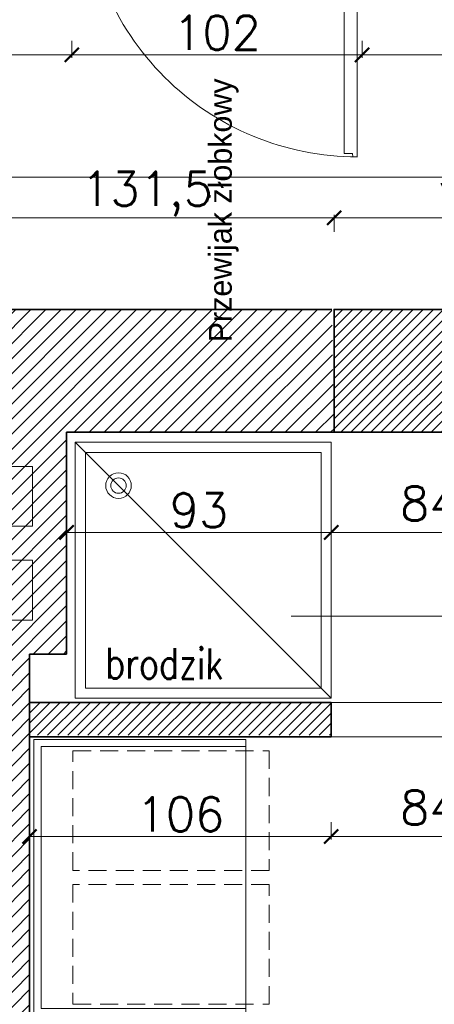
# Model space of a CAD drawing. Header units: millimetres. Extents: x -740 to 33545, y 5178 to 22494.
# Tile 168 of 256: x 10526 to 10672, y 10158 to 10504. Entities that reach past the tile are written whole.
import ezdxf
from ezdxf.lldxf.tags import DXFTag

# ---------------------------------------------------------------- set-up
doc = ezdxf.new("R2010")
doc.units = ezdxf.units.MM
doc.header["$MEASUREMENT"] = 0
doc.linetypes.add('DASHED2', pattern=[9.525, 6.35, -3.175])
doc.layers.get('Defpoints').update_dxf_attribs({"color": 252})
for name, color, linetype, lineweight in [('A_istniejące ściany', 252, 'Continuous', 35), ('A_l.przerywana', 252, 'ICAD_ISO03W100', 9), ('A_projektowane sciany', 252, 'Continuous', 35), ('A_wyposażenie', 252, 'Continuous', 9), ('l.przerywana', 252, 'ICAD_ISO03W100', 5), ('l.wypełnien', 252, 'Continuous', 5), ('mebelki', 252, 'Continuous', 9), ('Nowe_820-G Rysunki Obrazki_Nr_pióra__23', 252, 'Continuous', 15), ('wymiarowanie', 252, 'Continuous', 9)]:
    doc.layers.add(name, color=color, linetype=linetype, lineweight=lineweight)
doc.layers.add('stolarka', color=252, linetype='Continuous')
doc.styles.add('1-50', font='simplex.shx', dxfattribs={"width": 0.8, "height": 12})
doc.styles.add('ROMANS', font='romans')
doc.styles.add('styl2', font='simplex.shx')
tags = doc.linetypes.add('ICAD_ISO03W100', pattern=[30, 12, -18]).pattern_tags.tags
tags[6:7] = [DXFTag(74, 4), DXFTag(75, 0), DXFTag(340, '0'), DXFTag(46, 1.0), DXFTag(50, 0.0), DXFTag(44, 0.0), DXFTag(45, 0.0)]
tags[4:5] = [DXFTag(74, 4), DXFTag(75, 0), DXFTag(340, '0'), DXFTag(46, 1.0), DXFTag(50, 0.0), DXFTag(44, 0.0), DXFTag(45, 0.0)]
doc.dimstyles.new('Skala 1-50', dxfattribs={"dimtxt": 12, "dimasz": 5, "dimexe": 1, "dimexo": 1, "dimgap": 1.5, "dimtad": 1, "dimdec": 1, "dimrnd": 0.5, "dimtxsty": 'styl2', "dimblk": 'ARCHTICK', "dimcen": 5, "dimadec": 0, "dimazin": 0, "dimtfac": 1, "dimtdec": 1, "dimtmove": 1, "dimatfit": 3, "dimldrblk": 'ARCHTICK', "dimfxl": 0, "dimlwd": -1, "dimlwe": -1, "dimarcsym": 0})

# ---------------------------------------------------------------- blocks, each defined once
blk = doc.blocks.new('_ArchTick')
at = {"color": 0, "linetype": 'ByBlock', "const_width": 0.15}
blk.add_lwpolyline([(-0.5, -0.5), (0.5, 0.5)], dxfattribs=at)
blk = doc.blocks.new('*D1413')
at = {"layer": 'Defpoints', "color": 0}
for p in [(10529.35, 10252.84), (10635.35, 10252.84), (10635.35, 10217.24)]:
    blk.add_point(p, dxfattribs=at)
at = {"layer": 'wymiarowanie', "color": 0}
for p, q in [((10529.35, 10222.24), (10529.35, 10216.24)), ((10635.35, 10222.24), (10635.35, 10216.24)), ((10529.35, 10217.24), (10635.35, 10217.24))]:
    blk.add_line(p, q, dxfattribs=at)
at = {"layer": 'wymiarowanie', "color": 0, "xscale": 5, "yscale": 5, "zscale": 5, "rotation": 180}
blk.add_blockref('_ArchTick', (10529.35, 10217.24), dxfattribs=at)
at = {"layer": 'wymiarowanie', "color": 0, "xscale": 5, "yscale": 5, "zscale": 5}
blk.add_blockref('_ArchTick', (10635.35, 10217.24), dxfattribs=at)
at = {"layer": 'wymiarowanie', "color": 0, "insert": (10582.35, 10225.04), "char_height": 12, "attachment_point": 5, "style": 'styl2'}
blk.add_mtext('106', dxfattribs=at)
blk = doc.blocks.new('*D1414')
at = {"layer": 'Defpoints', "color": 0}
for p in [(10635.35, 10252.84), (10719.66, 10252.34), (10719.66, 10217.24)]:
    blk.add_point(p, dxfattribs=at)
at = {"layer": 'wymiarowanie', "color": 0}
for p, q in [((10635.35, 10222.24), (10635.35, 10216.24)), ((10719.66, 10222.24), (10719.66, 10216.24)), ((10635.35, 10217.24), (10719.66, 10217.24))]:
    blk.add_line(p, q, dxfattribs=at)
at = {"layer": 'wymiarowanie', "color": 0, "xscale": 5, "yscale": 5, "zscale": 5, "rotation": 180}
blk.add_blockref('_ArchTick', (10635.35, 10217.24), dxfattribs=at)
at = {"layer": 'wymiarowanie', "color": 0, "xscale": 5, "yscale": 5, "zscale": 5}
blk.add_blockref('_ArchTick', (10719.66, 10217.24), dxfattribs=at)
at = {"layer": 'wymiarowanie', "color": 0, "insert": (10677.51, 10225.59), "char_height": 12, "attachment_point": 5, "style": 'styl2'}
blk.add_mtext('84,5', dxfattribs=at)
blk = doc.blocks.new('*D2203')
at = {"layer": 'Defpoints', "color": 0}
for p in [(9748.23, 10470.55), (11082.39, 10472.82), (11082.39, 10449.07)]:
    blk.add_point(p, dxfattribs=at)
at = {"layer": 'wymiarowanie', "color": 0}
for p, q in [((9748.23, 10454.07), (9748.23, 10448.07)), ((11082.39, 10454.07), (11082.39, 10448.07)), ((9748.23, 10449.07), (10346.75, 10449.07)), ((11082.39, 10449.07), (10383.94, 10449.07))]:
    blk.add_line(p, q, dxfattribs=at)
at = {"layer": 'wymiarowanie', "color": 0, "xscale": 5, "yscale": 5, "zscale": 5, "rotation": 180}
blk.add_blockref('_ArchTick', (9748.23, 10449.07), dxfattribs=at)
at = {"layer": 'wymiarowanie', "color": 0, "xscale": 5, "yscale": 5, "zscale": 5}
blk.add_blockref('_ArchTick', (11082.39, 10449.07), dxfattribs=at)
at = {"layer": 'wymiarowanie', "color": 0, "insert": (10365.34, 10456.46), "char_height": 12, "attachment_point": 5, "style": 'styl2'}
blk.add_mtext('1334', dxfattribs=at)
blk = doc.blocks.new('*D2588')
at = {"layer": 'Defpoints', "color": 0}
for p in [(10544.19, 10535.46), (10002.23, 10529.46), (10544.19, 10492)]:
    blk.add_point(p, dxfattribs=at)
at = {"layer": 'wymiarowanie', "color": 0}
for p, q in [((10002.23, 10497), (10002.23, 10491)), ((10544.19, 10497), (10544.19, 10491)), ((10002.23, 10492), (10544.19, 10492))]:
    blk.add_line(p, q, dxfattribs=at)
at = {"layer": 'wymiarowanie', "color": 0, "xscale": 5, "yscale": 5, "zscale": 5, "rotation": 180}
blk.add_blockref('_ArchTick', (10002.23, 10492), dxfattribs=at)
at = {"layer": 'wymiarowanie', "color": 0, "xscale": 5, "yscale": 5, "zscale": 5}
blk.add_blockref('_ArchTick', (10544.19, 10492), dxfattribs=at)
at = {"layer": 'wymiarowanie', "color": 0, "insert": (10273.21, 10499.8), "char_height": 12, "attachment_point": 5, "style": 'styl2'}
blk.add_mtext('542', dxfattribs=at)
blk = doc.blocks.new('*D2589')
at = {"layer": 'Defpoints', "color": 0}
for p in [(10544.19, 10535.46), (10646.19, 10535.46), (10646.19, 10492)]:
    blk.add_point(p, dxfattribs=at)
at = {"layer": 'wymiarowanie', "color": 0}
for p, q in [((10544.19, 10497), (10544.19, 10491)), ((10646.19, 10497), (10646.19, 10491)), ((10544.19, 10492), (10646.19, 10492))]:
    blk.add_line(p, q, dxfattribs=at)
at = {"layer": 'wymiarowanie', "color": 0, "xscale": 5, "yscale": 5, "zscale": 5, "rotation": 180}
blk.add_blockref('_ArchTick', (10544.19, 10492), dxfattribs=at)
at = {"layer": 'wymiarowanie', "color": 0, "xscale": 5, "yscale": 5, "zscale": 5}
blk.add_blockref('_ArchTick', (10646.19, 10492), dxfattribs=at)
at = {"layer": 'wymiarowanie', "color": 0, "insert": (10595.19, 10499.8), "char_height": 12, "attachment_point": 5, "style": 'styl2'}
blk.add_mtext('102', dxfattribs=at)
blk = doc.blocks.new('*D2590')
at = {"layer": 'Defpoints', "color": 0}
for p in [(10646.19, 10535.46), (11082.39, 10529.52), (11082.39, 10492)]:
    blk.add_point(p, dxfattribs=at)
at = {"layer": 'wymiarowanie', "color": 0}
for p, q in [((10646.19, 10497), (10646.19, 10491)), ((11082.39, 10497), (11082.39, 10491)), ((10646.19, 10492), (11082.39, 10492))]:
    blk.add_line(p, q, dxfattribs=at)
at = {"layer": 'wymiarowanie', "color": 0, "xscale": 5, "yscale": 5, "zscale": 5, "rotation": 180}
blk.add_blockref('_ArchTick', (10646.19, 10492), dxfattribs=at)
at = {"layer": 'wymiarowanie', "color": 0, "xscale": 5, "yscale": 5, "zscale": 5}
blk.add_blockref('_ArchTick', (11082.39, 10492), dxfattribs=at)
at = {"layer": 'wymiarowanie', "color": 0, "insert": (10864.29, 10499.8), "char_height": 12, "attachment_point": 5, "style": 'styl2'}
blk.add_mtext('436', dxfattribs=at)
blk = doc.blocks.new('*D2614')
at = {"layer": 'Defpoints', "color": 0}
for p in [(10636.35, 10434.77), (10504.8, 10402.52), (10636.35, 10402.52)]:
    blk.add_point(p, dxfattribs=at)
at = {"layer": 'wymiarowanie', "color": 0}
for p, q in [((10504.8, 10429.77), (10504.8, 10435.77)), ((10504.8, 10434.77), (10636.35, 10434.77)), ((10636.35, 10429.77), (10636.35, 10435.77))]:
    blk.add_line(p, q, dxfattribs=at)
at = {"layer": 'wymiarowanie', "color": 0, "xscale": 5, "yscale": 5, "zscale": 5, "rotation": 180}
blk.add_blockref('_ArchTick', (10504.8, 10434.77), dxfattribs=at)
at = {"layer": 'wymiarowanie', "color": 0, "xscale": 5, "yscale": 5, "zscale": 5}
blk.add_blockref('_ArchTick', (10636.35, 10434.77), dxfattribs=at)
at = {"layer": 'wymiarowanie', "color": 0, "insert": (10570.58, 10443.11), "char_height": 12, "attachment_point": 5, "style": 'styl2'}
blk.add_mtext('131,5', dxfattribs=at)
blk = doc.blocks.new('*D2615')
at = {"layer": 'Defpoints', "color": 0}
for p in [(10736.26, 10434.77), (10636.35, 10402.52), (10736.26, 10402.52)]:
    blk.add_point(p, dxfattribs=at)
at = {"layer": 'wymiarowanie', "color": 0}
for p, q in [((10636.35, 10429.77), (10636.35, 10435.77)), ((10636.35, 10434.77), (10736.26, 10434.77)), ((10736.26, 10429.77), (10736.26, 10435.77))]:
    blk.add_line(p, q, dxfattribs=at)
at = {"layer": 'wymiarowanie', "color": 0, "xscale": 5, "yscale": 5, "zscale": 5, "rotation": 180}
blk.add_blockref('_ArchTick', (10636.35, 10434.77), dxfattribs=at)
at = {"layer": 'wymiarowanie', "color": 0, "xscale": 5, "yscale": 5, "zscale": 5}
blk.add_blockref('_ArchTick', (10736.26, 10434.77), dxfattribs=at)
at = {"layer": 'wymiarowanie', "color": 0, "insert": (10686.31, 10442.57), "char_height": 12, "attachment_point": 5, "style": 'styl2'}
blk.add_mtext('100', dxfattribs=at)
blk = doc.blocks.new('*D2634')
at = {"layer": 'Defpoints', "color": 0}
for p in [(10542.35, 10359.34), (10635.35, 10355.84), (10635.35, 10324.14)]:
    blk.add_point(p, dxfattribs=at)
at = {"layer": 'wymiarowanie', "color": 0}
for p, q in [((10542.35, 10329.14), (10542.35, 10323.14)), ((10635.35, 10329.14), (10635.35, 10323.14)), ((10542.35, 10324.14), (10635.35, 10324.14))]:
    blk.add_line(p, q, dxfattribs=at)
at = {"layer": 'wymiarowanie', "color": 0, "xscale": 5, "yscale": 5, "zscale": 5, "rotation": 180}
blk.add_blockref('_ArchTick', (10542.35, 10324.14), dxfattribs=at)
at = {"layer": 'wymiarowanie', "color": 0, "xscale": 5, "yscale": 5, "zscale": 5}
blk.add_blockref('_ArchTick', (10635.35, 10324.14), dxfattribs=at)
at = {"layer": 'wymiarowanie', "color": 0, "insert": (10588.85, 10331.94), "char_height": 12, "attachment_point": 5, "style": 'styl2'}
blk.add_mtext('93', dxfattribs=at)
blk = doc.blocks.new('*D2635')
at = {"layer": 'Defpoints', "color": 0}
for p in [(10635.35, 10355.84), (10719.66, 10324.14), (10719.66, 10264.34)]:
    blk.add_point(p, dxfattribs=at)
at = {"layer": 'wymiarowanie', "color": 0}
for p, q in [((10635.35, 10329.14), (10635.35, 10323.14)), ((10719.66, 10319.14), (10719.66, 10325.14)), ((10635.35, 10324.14), (10719.66, 10324.14))]:
    blk.add_line(p, q, dxfattribs=at)
at = {"layer": 'wymiarowanie', "color": 0, "xscale": 5, "yscale": 5, "zscale": 5, "rotation": 180}
blk.add_blockref('_ArchTick', (10635.35, 10324.14), dxfattribs=at)
at = {"layer": 'wymiarowanie', "color": 0, "xscale": 5, "yscale": 5, "zscale": 5}
blk.add_blockref('_ArchTick', (10719.66, 10324.14), dxfattribs=at)
at = {"layer": 'wymiarowanie', "color": 0, "insert": (10677.51, 10332.49), "char_height": 12, "attachment_point": 5, "style": 'styl2'}
blk.add_mtext('84,5', dxfattribs=at)

msp = doc.modelspace()

# ---------------------------------------------------------------- hatches: boundary and pattern name
at = {"layer": 'l.wypełnien'}
h = msp.add_hatch(dxfattribs=at)
h.set_pattern_fill('ANSI31', color=256, scale=30, style=0)
h.paths.add_polyline_path([(10179.68, 10402.52), (10279.59, 10402.52), (10279.59, 10396.52), (10273.59, 10396.52), (10273.59, 10123.69), (10279.59, 10126.48), (10279.59, 10017.29), (10316.23, 10017.29), (10316.23, 9992.74), (10279.59, 9992.74), (10279.59, 9927.76), (10254.19, 9927.76), (10254.19, 10359.34), (10179.68, 10359.34)])
h.paths.add_polyline_path([(10260.11, 10246.37), (10272.71, 10246.37), (10272.71, 10279.87), (10260.11, 10279.87)], flags=24)
h.paths.add_polyline_path([(10504.8, 10309.84), (10504.8, 10297.84), (10504.8, 10254.75), (10504.8, 10017.29), (10504.8, 9992.74), (10504.8, 9927.76), (10529.35, 9927.76), (10529.35, 10281.34), (10542.35, 10281.34), (10542.35, 10359.34), (10636.35, 10359.34), (10635.51, 10402.52), (10504.8, 10402.52), (10504.8, 10396.52)])
h.paths.add_polyline_path([(10504.8, 10396.52), (10510.8, 10396.52), (10510.8, 10309.84), (10504.8, 10309.84)], flags=16)
h.paths.add_polyline_path([(10504.8, 10392.52), (10504.8, 10309.84), (10510.8, 10309.84), (10510.8, 10396.52), (10504.8, 10396.52)], flags=0)
h.paths.add_polyline_path([(10515.95, 10326.34), (10515.95, 10347.34), (10530.35, 10347.34), (10530.35, 10326.34)], flags=16)
h.paths.add_polyline_path([(10515.95, 10347.34), (10515.95, 10326.34), (10530.35, 10326.34), (10530.35, 10347.34)], flags=0)
h.paths.add_polyline_path([(10515.95, 10297.84), (10515.95, 10293.34), (10530.35, 10293.34), (10530.35, 10314.34), (10515.95, 10314.34), (10515.95, 10309.84)], flags=16)
h.paths.add_polyline_path([(10515.95, 10297.84), (10515.95, 10309.84), (10515.95, 10314.34), (10530.35, 10314.34), (10530.35, 10293.34), (10515.95, 10293.34)], flags=0)
h.paths.add_polyline_path([(10504.8, 10254.75), (10504.8, 10297.84), (10510.8, 10297.84), (10510.8, 10254.75)], flags=16)
h.paths.add_polyline_path([(10510.8, 10254.75), (10510.8, 10297.84), (10504.8, 10297.84), (10504.8, 10259.75), (10504.8, 10254.75)], flags=0)
h.paths.add_polyline_path([(10504.8, 10297.84), (10510.8, 10297.84), (10510.8, 10309.84), (10504.8, 10309.84)], flags=16)
h.paths.add_polyline_path([(10504.8, 10309.84), (10510.8, 10309.84), (10510.8, 10297.84), (10504.8, 10297.84)], flags=0)
h.paths.add_polyline_path([(10510.8, 10309.84), (10515.95, 10309.84), (10515.95, 10297.84), (10510.8, 10297.84)], flags=16)
h.paths.add_polyline_path([(10510.84, 10326.02), (10523.45, 10326.02), (10523.45, 10359.52), (10510.84, 10359.52)], flags=8)
h.paths.add_polyline_path([(10510.84, 10326.02), (10523.45, 10326.02), (10523.45, 10359.52), (10510.84, 10359.52)], flags=8)
h.paths.add_polyline_path([(9506.72, 10359.34), (9506.72, 10402.52), (9858.19, 10402.52), (9858.19, 10359.34)])
h.paths.add_polyline_path([(10000.19, 10359.34), (10089.09, 10359.34), (10089.09, 10402.52), (10000.19, 10402.52)])
h.paths.add_polyline_path([(10273.59, 10123.69), (10273.59, 10396.52), (10279.59, 10396.52), (10279.59, 10359.34), (10279.59, 10126.48)])
h.paths.add_polyline_path([(10372.72, 9992.74), (10372.72, 10017.29), (10316.23, 10017.29), (10316.23, 9992.74)])
h.paths.add_polyline_path([(9858.19, 10359.34), (9858.19, 10402.52), (9878.19, 10402.52), (9878.19, 10359.34)])
h.paths.add_polyline_path([(10000.19, 10359.34), (10000.19, 10402.52), (9980.19, 10402.52), (9980.19, 10359.34)])
h.paths.add_polyline_path([(10279.59, 9907.76), (10279.59, 9927.76), (10254.19, 9927.76), (10254.19, 9907.76)])
h.paths.add_polyline_path([(10529.35, 9907.76), (10529.35, 9927.76), (10504.8, 9927.76), (10504.8, 9907.76)])
h.paths.add_polyline_path([(10494.8, 10017.29), (10494.8, 9992.74), (10504.8, 9992.74), (10504.8, 10017.29)])
h = msp.add_hatch(dxfattribs=at)
h.set_pattern_fill('ANSI31', color=256, scale=20, style=0)
h.paths.add_polyline_path([(10636.35, 10359.34), (10736.26, 10359.34), (10736.26, 10402.52), (10636.35, 10402.52)])
h = msp.add_hatch(dxfattribs=at)
h.set_pattern_fill('ANSI31', color=256, scale=20, style=0)
h.paths.add_polyline_path([(10529.35, 10264.34), (10635.35, 10264.34), (10635.35, 10252.84), (10529.35, 10252.84)])

# ---------------------------------------------------------------- linework, layer by layer
at = {"layer": 'A_istniejące ściany'}
for p, q in [((10542.35, 10359.34), (10542.35, 10281.34)), ((10542.35, 10281.34), (10529.35, 10281.34))]:
    msp.add_line(p, q, dxfattribs=at)
for points in [[(10635.51, 10402.52), (10504.8, 10402.52)], [(10542.35, 10359.34), (10636.35, 10359.34)], [(10567.45, 10359.34), (10542.35, 10359.34)], [(10529.35, 10281.34), (10529.35, 10276.37)], [(10529.35, 9907.76), (10529.35, 10281.34)]]:
    msp.add_lwpolyline(points, dxfattribs=at)
at = {"layer": 'A_l.przerywana', "ltscale": 0.3}
msp.add_lwpolyline([(10635.35, 10264.34), (10732.35, 10264.34), (10732.35, 10252.34), (10635.35, 10252.34)], close=True, dxfattribs=at)
at = {"layer": 'A_projektowane sciany', "ltscale": 1000}
for p, q in [((10635.35, 10264.34), (10529.35, 10264.34)), ((10635.35, 10264.34), (10635.35, 10252.34)), ((10635.35, 10264.34), (10635.35, 10252.34)), ((10635.35, 10252.34), (10529.35, 10252.34))]:
    msp.add_line(p, q, dxfattribs=at)
at = {"layer": 'A_projektowane sciany'}
msp.add_lwpolyline([(10643.65, 10402.52), (10736.26, 10402.52), (10736.26, 10359.34), (10636.35, 10359.34), (10636.35, 10402.52), (10643.65, 10402.52)], dxfattribs=at)
at = {"layer": 'A_wyposażenie'}
for points in [[(10530.85, 10154.34), (10605.35, 10154.34), (10605.35, 10251.34), (10530.85, 10251.34)], [(10533.35, 10156.84), (10605.35, 10156.84), (10605.35, 10248.84), (10533.35, 10248.84)]]:
    msp.add_lwpolyline(points, close=True, dxfattribs=at)
at = {"layer": 'A_wyposażenie', "linetype": 'DASHED2'}
for points in [[(10544.57, 10247.34), (10613.57, 10247.34), (10613.57, 10205.34), (10544.57, 10205.34)], [(10544.57, 10247.34), (10613.57, 10247.34), (10613.57, 10205.34), (10544.57, 10205.34)], [(10544.57, 10158.34), (10613.57, 10158.34), (10613.57, 10200.34), (10544.57, 10200.34)], [(10544.57, 10158.34), (10613.57, 10158.34), (10613.57, 10200.34), (10544.57, 10200.34)]]:
    msp.add_lwpolyline(points, close=True, dxfattribs=at)
at = {"layer": 'l.przerywana', "ltscale": 0.3}
for p, q in [((10530.35, 10326.34), (10515.95, 10326.34)), ((10530.35, 10314.34), (10515.95, 10314.34))]:
    msp.add_line(p, q, dxfattribs=at)
for points in [[(10515.95, 10326.34), (10515.95, 10347.34), (10530.35, 10347.34), (10530.35, 10326.34)], [(10530.35, 10314.34), (10530.35, 10293.34), (10515.95, 10293.34), (10515.95, 10314.34)]]:
    msp.add_lwpolyline(points, dxfattribs=at)
at = {"layer": 'mebelki'}
for p, q in [((10545.35, 10355.84), (10635.35, 10265.84)), ((10545.35, 10355.84), (10635.35, 10265.84)), ((10622.35, 10264.34), (10529.35, 10264.34))]:
    msp.add_line(p, q, dxfattribs=at)
for points in [[(10635.35, 10355.84), (10545.35, 10355.84), (10545.35, 10265.84), (10635.35, 10265.84)], [(10635.35, 10355.84), (10545.35, 10355.84), (10545.35, 10265.84), (10635.35, 10265.84)], [(10631.75, 10352.24), (10548.95, 10352.24), (10548.95, 10269.44), (10631.75, 10269.44)], [(10631.75, 10352.24), (10548.95, 10352.24), (10548.95, 10269.44), (10631.75, 10269.44)]]:
    msp.add_lwpolyline(points, close=True, dxfattribs=at)
for radius in [4.5, 4.5, 2.7, 2.7]:
    msp.add_circle((10560.59, 10340.6), radius, dxfattribs=at)
at = {"layer": 'Nowe_820-G Rysunki Obrazki_Nr_pióra__23', "linetype": 'Continuous', "lineweight": 15}
for points in [[(10636.35, 10359.34), (10636.35, 10402.52)], [(10529.35, 10279.34), (10529.35, 10271.34)]]:
    msp.add_lwpolyline(points, dxfattribs=at)
at = {"layer": 'stolarka', "lineweight": 9}
msp.add_lwpolyline([(10641.66, 10551.95), (10644.44, 10551.95), (10644.44, 10456.18), (10642.94, 10456.19), (10642.76, 10457.34), (10639.92, 10457.34), (10639.92, 10549.65), (10641.66, 10549.65), (10641.66, 10551.95)], dxfattribs=at)
at = {"layer": 'stolarka', "linetype": 'ICAD_ISO03W100', "lineweight": 13, "ltscale": 0.3}
msp.add_arc((10644.44, 10551.95), 95.77, 180.0003, 270.0531, dxfattribs=at)
at = {"layer": 'wymiarowanie'}
for p, q in [((10734.66, 10294.75), (10621.25, 10294.75)), ((10529.35, 10237.84), (10529.35, 10252.84))]:
    msp.add_line(p, q, dxfattribs=at)

# ---------------------------------------------------------------- texts
at = {"layer": 'mebelki', "insert": (10597.38, 10272.52), "char_height": 10.8, "width": 504.8523, "attachment_point": 9, "rotation": 359.6152, "style": '1-50'}
msp.add_mtext('brodzik', dxfattribs=at)
at = {"layer": 'wymiarowanie', "linetype": 'Continuous', "insert": (10569.03, 10483.74), "char_height": 14, "width": 327.6277, "attachment_point": 3, "rotation": 90, "style": 'ROMANS'}
msp.add_mtext('\\pi101.90408;{\\Fsimplex8;\\T0.75000;}\\P{\\fCentury Gothic|b0|i0|c238|p0;\\H0.57143x;Przewijak żłobkowy}', dxfattribs=at)
at = {"layer": 'wymiarowanie', "char_height": 12, "width": 621.5287, "attachment_point": 1}
for s, insert in [('\\pi11.65274;{\\fCentury Gothic|b0|i0|c238|p34;Warstwa tynkarska - wyprawa dekoracyjna z tynku silikonowego o strukturze }\\pi12.21674;{\\fCentury Gothic|b0|i0|c238|p34;baranka o uziarnieniu 1,5 lub 2mm; kolor wg NCS:S1002-G50Y}\\P\\pi419.66474;{\\fCentury Gothic|b0|i0|c238|p34;grubość styropianu 20cm}\\P\\pi621.52874;{\\fCentury Gothic|b0|i0|c238|p34; }', (5416.61, 10370.91)), ('\\pi452.88074;{\\fCentury Gothic|b0|i0|c238|p34;Parapety zewnętrzne}\\P\\pi223.76474;{\\fCentury Gothic|b0|i0|c238|p34; z blachy stalowej powlekanej w kolorze RAL 7016}', (5416.61, 10228.95))]:
    msp.add_mtext(s, dxfattribs=dict(at, insert=insert))

# ---------------------------------------------------------------- dimensions: what is measured, and where the dimension line sits
at = {"layer": 'wymiarowanie'}
for base, p1, p2, picture, middle in [((10544.19, 10492), (10002.23, 10529.46), (10544.19, 10535.46), '*D2588', (10273.21, 10499.8)), ((10646.19, 10492), (10544.19, 10535.46), (10646.19, 10535.46), '*D2589', (10595.19, 10499.8)), ((11082.39, 10492), (10646.19, 10535.46), (11082.39, 10529.52), '*D2590', (10864.29, 10499.8)), ((10636.3521, 10434.7669), (10504.7988, 10402.5229), (10636.3521, 10402.5229), '*D2614', (10570.5755, 10443.1129)), ((10736.26, 10434.77), (10636.35, 10402.52), (10736.26, 10402.52), '*D2615', (10686.31, 10442.57)), ((10635.35, 10324.14), (10542.35, 10359.34), (10635.35, 10355.84), '*D2634', (10588.85, 10331.94)), ((10719.66, 10324.14), (10635.35, 10355.84), (10719.66, 10264.34), '*D2635', (10677.51, 10332.49)), ((10635.35, 10217.24), (10529.35, 10252.84), (10635.35, 10252.84), '*D1413', (10582.35, 10225.04)), ((10719.66, 10217.24), (10635.35, 10252.84), (10719.66, 10252.34), '*D1414', (10677.51, 10225.59))]:
    dim = msp.add_linear_dim(base=base, p1=p1, p2=p2, dimstyle='Skala 1-50', dxfattribs=at)
    dim.commit()
    dim.dimension.update_dxf_attribs({"geometry": picture, "text_midpoint": middle})
dim = msp.add_linear_dim(base=(11082.39, 10449.07), p1=(9748.23, 10470.55), p2=(11082.39, 10472.82), dimstyle='Skala 1-50', dxfattribs=at)
dim.commit()
dim.dimension.update_dxf_attribs({"geometry": '*D2203', "text_midpoint": (10365.34, 10448.66), "dimtype": 160})

doc.saveas('drawing.dxf')
